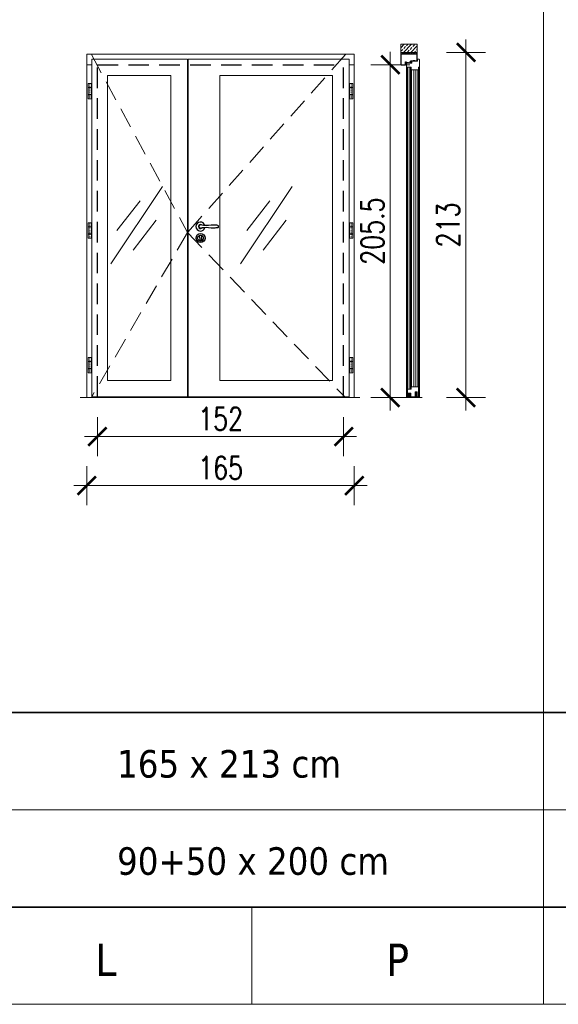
# Model space of a CAD drawing. Header units: millimetres. Extents: x 23192 to 149900, y -396339 to -79279.
# Tile 67 of 136: x 71540 to 71873, y -211347 to -210739. Entities that reach past the tile are written whole.
import ezdxf

# ---------------------------------------------------------------- set-up
doc = ezdxf.new("R2010")
doc.units = ezdxf.units.MM
doc.linetypes.add('CENTER', pattern=[0.6, 0.375, -0.075, 0.075, -0.075])
doc.linetypes.add('DASHED', pattern=[19.05, 12.7, -6.35])
doc.layers.get('0').update_dxf_attribs({"lineweight": 0})
for name, color, linetype, lineweight in [('0_LEGENDA', 7, 'Continuous', 13), ('Drzwi - hatch', 8, 'Continuous', 5), ('Drzwi KRAWĘDZIE', 7, 'Continuous', 20), ('Drzwi Kreskowanie', 252, 'Continuous', 5), ('KOREkty', 190, 'Continuous', 35)]:
    doc.layers.add(name, color=color, linetype=linetype, lineweight=lineweight)
for name, color, linetype in [('Drzwi - klamki', 150, 'Continuous'), ('Drzwi PRZER-DUŻA', 240, 'DASHED'), ('GRUBA', 4, 'Continuous')]:
    doc.layers.add(name, color=color, linetype=linetype)
doc.styles.add('ARIAL', font='tahoma.ttf')
doc.styles.add('SIMPLEX', font='simplex.shx', dxfattribs={"width": 0.77})
doc.dimstyles.new('OL PB 200', dxfattribs={"dimscale": 4, "dimtxt": 3.5, "dimasz": 0.2, "dimexe": 10, "dimexo": 10, "dimgap": 1, "dimtad": 1, "dimdec": 1, "dimrnd": 0.5, "dimzin": 9, "dimdsep": 46, "dimtxsty": 'SIMPLEX', "dimblk": 'thick_MSz', "dimcen": 0.1, "dimdle": 8, "dimse1": 1, "dimse2": 1, "dimclrd": 256, "dimclre": 256, "dimclrt": 3, "dimadec": 1, "dimazin": 2, "dimtfac": 1, "dimtdec": 1, "dimtix": 1, "dimtofl": 0, "dimtmove": 2, "dimatfit": 3, "dimldrblk": 'thick_MSz', "dimfxl": 10, "dimfxlon": 1, "dimtolj": 1, "dimlwd": -1, "dimlwe": -1, "dimarcsym": 0})

# ---------------------------------------------------------------- blocks, each defined once
blk = doc.blocks.new('DA8083FR')
at = {"ltscale": 0.05}
for p, q in [((-6.399964, 0), (-8.399964, 0)), ((8.400024, 0), (6.400024, 0))]:
    blk.add_line(p, q, dxfattribs=at)
at = {"ltscale": 0.175}
for p, q in [((-3.5, 0), (3.5, 0)), ((-3.5, -1.199997), (3.5, -1.199997))]:
    blk.add_line(p, q, dxfattribs=at)
at = {"ltscale": 0.1125}
for p, q in [((-3.5, -2.900009), (-3.5, 0)), ((3.5, -2.900009), (3.5, 0))]:
    blk.add_line(p, q, dxfattribs=at)
at = {"ltscale": 0.3625}
for p, q in [((-9, -3.400009), (-9, -17.900009)), ((9, -3.400009), (9, -17.900009))]:
    blk.add_line(p, q, dxfattribs=at)
at = {"ltscale": 0.015}
for p, q in [((-8.699951, -0.300003), (-8.699951, -0.900009)), ((8.700012, -0.900009), (8.700012, -0.300003))]:
    blk.add_line(p, q, dxfattribs=at)
at = {"ltscale": 0.1}
for p, q in [((-8.5, -2.900009), (-4.5, -2.900009)), ((4.5, -2.900009), (8.5, -2.900009))]:
    blk.add_line(p, q, dxfattribs=at)
at = {"ltscale": 0.025}
for p, q in [((-8.399964, -1.199997), (-7.399964, -1.199997)), ((7.400024, -1.199997), (8.400024, -1.199997))]:
    blk.add_line(p, q, dxfattribs=at)
at = {"ltscale": 0.0875}
for p, q in [((-4.5, -18.900009), (-8, -18.900009)), ((8, -18.900009), (4.5, -18.900009))]:
    blk.add_line(p, q, dxfattribs=at)
at = {"ltscale": 0.098125}
for p, q in [((-7.799988, -22.825012), (-7.799988, -18.900009)), ((7.800049, -22.825012), (7.800049, -18.900009))]:
    blk.add_line(p, q, dxfattribs=at)
at = {"ltscale": 0.0325}
for p, q in [((-7.199951, -1.400009), (-7.199951, -2.699997)), ((7.200012, -2.699997), (7.200012, -1.400009))]:
    blk.add_line(p, q, dxfattribs=at)
at = {"ltscale": 0.098614}
for p, q in [((-6.839722, -18.900009), (-7.000305, -22.841293)), ((6.839783, -18.900009), (7.000366, -22.841293))]:
    blk.add_line(p, q, dxfattribs=at)
at = {"ltscale": 0.00918}
blk.add_line((-6.195435, -18.900009), (-6.113953, -19.258041), dxfattribs=at)
at = {"ltscale": 0.01516}
for p, q in [((-6.094483, -19.583938), (-6.157593, -20.187042)), ((6.157654, -20.187042), (6.094543, -19.583938))]:
    blk.add_line(p, q, dxfattribs=at)
at = {"ltscale": 0.0575}
for p, q in [((-6, -2.699997), (-6, -0.400009)), ((6, -0.400009), (6, -2.699997))]:
    blk.add_line(p, q, dxfattribs=at)
at = {"ltscale": 0.013848}
blk.add_line((-5.560852, -20.249466), (-5.503174, -19.698562), dxfattribs=at)
at = {"ltscale": 0.043857}
for p, q in [((-5.30426, -19.519378), (-3.549988, -19.519378)), ((5.304321, -19.519378), (3.550049, -19.519378))]:
    blk.add_line(p, q, dxfattribs=at)
at = {"ltscale": 0.4}
for p, q in [((-4.5, -2.900009), (-4.5, -18.900009)), ((4.5, -2.900009), (4.5, -18.900009))]:
    blk.add_line(p, q, dxfattribs=at)
at = {"ltscale": 0.225}
for p, q in [((-4.5, -2.900009), (4.5, -2.900009)), ((4.5, -2.900009), (-4.5, -2.900009)), ((4.5, -18.900009), (-4.5, -18.900009))]:
    blk.add_line(p, q, dxfattribs=at)
at = {"ltscale": 0.194121}
blk.add_line((-3.882385, -18.900009), (3.882446, -18.900009), dxfattribs=at)
at = {"ltscale": 0.061736}
for p, q in [((-3.349976, -19.719375), (-3.349976, -22.188797)), ((3.350036, -19.719375), (3.350036, -22.188797))]:
    blk.add_line(p, q, dxfattribs=at)
at = {"ltscale": 0.016505}
blk.add_line((-2.75, -21.147186), (-2.892883, -21.791748), dxfattribs=at)
at = {"ltscale": 0.035695}
for p, q in [((-2.75, -19.719375), (-2.75, -21.147186)), ((2.75, -21.147186), (2.75, -19.719375))]:
    blk.add_line(p, q, dxfattribs=at)
at = {"ltscale": 0.127501}
blk.add_line((2.550049, -19.519378), (-2.549988, -19.519378), dxfattribs=at)
at = {"ltscale": 0.108406}
blk.add_line((-2.168091, -10.699997), (2.168152, -10.699997), dxfattribs=at)
at = {"ltscale": 0.107848}
blk.add_line((2.156982, -9.5), (-2.156922, -9.5), dxfattribs=at)
at = {"ltscale": 0.017671}
blk.add_line((-0.353394, -23.37442), (0.353454, -23.37442), dxfattribs=at)
at = {"ltscale": 0.009999}
blk.add_line((0.200012, -2.900009), (-0.199951, -2.900009), dxfattribs=at)
at = {"ltscale": 0.012222}
blk.add_line((0, -6.6958), (0, -7.184692), dxfattribs=at)
at = {"ltscale": 0.016633}
blk.add_line((0, -7.184692), (0, -7.850006), dxfattribs=at)
at = {"ltscale": 0.016506}
blk.add_line((2.892944, -21.791748), (2.75, -21.147186), dxfattribs=at)
at = {"ltscale": 0.013847}
blk.add_line((5.560913, -20.24942), (5.503235, -19.698562), dxfattribs=at)
at = {"ltscale": 0.009179}
blk.add_line((6.114014, -19.258041), (6.195434, -18.900009), dxfattribs=at)
for points in [[(-8.5, -2.900009), (-8.599732, -2.910064), (-8.695374, -2.939758), (-8.858215, -3.051193), (-8.963745, -3.213195), (-9, -3.400009)], [(-8, -18.900009), (-8.202698, -18.879196), (-8.394165, -18.819046), (-8.567505, -18.723373), (-8.721863, -18.592086), (-8.838684, -18.444503), (-8.929993, -18.267639), (-8.982666, -18.086334), (-9, -17.900009)], [(8, -18.900009), (8.202698, -18.879196), (8.394165, -18.819046), (8.567505, -18.723373), (8.721863, -18.592086), (8.838684, -18.444503), (8.929993, -18.267639), (8.982666, -18.086334), (9, -17.900009)], [(9, -3.400009), (8.963806, -3.213195), (8.858276, -3.051193), (8.695373, -2.939758), (8.599792, -2.910064), (8.5, -2.900009)]]:
    blk.add_lwpolyline(points)
for radius in [3.404208, 2.915314, 2.25]:
    blk.add_circle((0, -10.100006), radius)
for centre, radius, start, end in [((-8.399964, -0.300003), 0.3, 90.000003, 180.000005), ((-8.399964, -0.900009), 0.3, 179.999991, 270.000001), ((-7.399964, -22.824997), 0.4, 180.001125, 357.665424), ((-7.399964, -1.400009), 0.2, 0, 90.000003), ((-7.399964, -2.699997), 0.2, 270.000001, 0), ((-6.399964, -0.400009), 0.4, 0, 90.000003), ((-3.671143, -20.447189), 2.5, 174.027059, 289.64092), ((-7.08905, -19.479889), 1, 354.027419, 12.81746), ((-5.799988, -2.699997), 0.2, 179.999991, 270.000001), ((-3.671143, -20.447189), 1.9, 174.026868, 275.613132), ((-5.30426, -19.719375), 0.2, 89.999996, 174.026704), ((-3.549988, -19.719375), 0.2, 359.999983, 89.999996), ((-3.5, -22.188797), 0.15, 275.61264, 0.000569), ((-2.599976, -21.856674), 0.3, 167.500472, 240.643356), ((-2.763611, -22.990097), 0.2, 62.74125, 109.632466), ((-2.549988, -19.719375), 0.2, 89.998555, 180.000005), ((0.929809, -15.581268), 7.5, 240.643274, 262.6826), ((-0.353394, -18.311325), 5.063093, 242.745388, 270.000001), ((0, -22.821808), 0.2, 262.681781, 277.318221), ((-0.929749, -15.581268), 7.5, 277.317456, 299.356727), ((0.353454, -18.311325), 5.063093, 269.999673, 297.254614), ((2.550049, -19.719375), 0.2, 359.999983, 89.998855), ((2.763672, -22.990097), 0.2, 70.364834, 117.260729), ((2.600036, -21.856674), 0.3, 299.356263, 12.499337), ((3.671203, -20.447189), 2.5, 250.359081, 5.972941), ((3.5, -22.188797), 0.15, 179.999691, 264.388645), ((3.550049, -19.719375), 0.2, 89.999996, 180.000005), ((3.671203, -20.447189), 1.900002, 264.386569, 5.974443), ((5.304321, -19.719375), 0.2, 5.973296, 89.999996), ((5.800049, -2.699997), 0.2, 270.000001, 0), ((6.400024, -0.400009), 0.4, 90.000003, 180.000005), ((7.089111, -19.479889), 1, 167.18224, 185.972268), ((7.400024, -22.824997), 0.4, 182.334564, 359.998863), ((7.400024, -1.400009), 0.2, 90.000003, 179.999991), ((7.400024, -2.699997), 0.2, 179.999991, 270.000001), ((8.400024, -0.300003), 0.3, 0, 90.000003), ((8.400024, -0.900009), 0.3, 270.000001, 0.00001)]:
    blk.add_arc(centre, radius, start, end)
blk = doc.blocks.new('thick_MSz')
for p, q in [((0, 15), (0, -15)), ((-10, 0), (10, 0))]:
    blk.add_line(p, q)
at = {"const_width": 2, "elevation": 2}
blk.add_lwpolyline([(-7.07, -7.07), (7.07, 7.07)], dxfattribs=at)
blk = doc.blocks.new('*D399')
at = {"layer": '0_LEGENDA', "transparency": 16777216}
blk.add_line((71768.94, -210971.5), (71768.94, -210767.7), dxfattribs=at)
at = {"layer": 'DEFPOINTS', "color": 0, "transparency": 16777216}
for p in [(71768.94, -210766.9), (71776.99, -210766.9), (71774.08, -210972.3)]:
    blk.add_point(p, dxfattribs=at)
at = {"layer": '0_LEGENDA', "transparency": 16777216, "xscale": 0.8, "yscale": 0.8, "zscale": 0.8}
for p, rotation in [((71768.94, -210766.9), 90), ((71768.94, -210972.3), 270)]:
    blk.add_blockref('thick_MSz', p, dxfattribs=dict(at, rotation=rotation))
at = {"layer": '0_LEGENDA', "color": 3, "transparency": 16777216, "insert": (71757.94, -210869.6), "char_height": 14, "attachment_point": 5, "rotation": 90, "style": 'SIMPLEX'}
blk.add_mtext('\\A1;205.5', dxfattribs=at)
blk = doc.blocks.new('*D400')
at = {"layer": '0_LEGENDA', "transparency": 16777216}
blk.add_line((71815.61, -210760.1), (71815.61, -210971.5), dxfattribs=at)
at = {"layer": 'DEFPOINTS', "color": 0, "transparency": 16777216}
for p in [(71785.58, -210759.3), (71785.58, -210972.3), (71815.61, -210972.3)]:
    blk.add_point(p, dxfattribs=at)
at = {"layer": '0_LEGENDA', "transparency": 16777216, "xscale": 0.8, "yscale": 0.8, "zscale": 0.8}
for p, rotation in [((71815.61, -210759.3), 90), ((71815.61, -210972.3), 270)]:
    blk.add_blockref('thick_MSz', p, dxfattribs=dict(at, rotation=rotation))
at = {"layer": '0_LEGENDA', "color": 3, "transparency": 16777216, "insert": (71804.61, -210865.8), "char_height": 14, "attachment_point": 5, "rotation": 90, "style": 'SIMPLEX'}
blk.add_mtext('\\A1;213', dxfattribs=at)
blk = doc.blocks.new('*D401')
at = {"layer": '0_LEGENDA', "transparency": 16777216}
blk.add_line((71582.54, -211026.68), (71745.94, -211026.68), dxfattribs=at)
at = {"layer": 'DEFPOINTS', "color": 0, "transparency": 16777216}
for p in [(71581.74, -210972.3), (71746.74, -210972.3), (71746.74, -211026.68)]:
    blk.add_point(p, dxfattribs=at)
at = {"layer": '0_LEGENDA', "transparency": 16777216, "xscale": 0.8, "yscale": 0.8, "zscale": 0.8, "rotation": 180}
blk.add_blockref('thick_MSz', (71581.74, -211026.68), dxfattribs=at)
at = {"layer": '0_LEGENDA', "transparency": 16777216, "xscale": 0.8, "yscale": 0.8, "zscale": 0.8}
blk.add_blockref('thick_MSz', (71746.74, -211026.68), dxfattribs=at)
at = {"layer": '0_LEGENDA', "color": 3, "transparency": 16777216, "insert": (71664.24, -211015.68), "char_height": 14, "attachment_point": 5, "style": 'SIMPLEX'}
blk.add_mtext('\\A1;165', dxfattribs=at)
blk = doc.blocks.new('*D402')
at = {"layer": '0_LEGENDA', "transparency": 16777216}
blk.add_line((71589.14, -210996.41), (71739.34, -210996.41), dxfattribs=at)
at = {"layer": 'DEFPOINTS', "color": 0, "transparency": 16777216}
for p in [(71588.34, -210971.8), (71740.14, -210971.19), (71740.14, -210996.41)]:
    blk.add_point(p, dxfattribs=at)
at = {"layer": '0_LEGENDA', "transparency": 16777216, "xscale": 0.8, "yscale": 0.8, "zscale": 0.8, "rotation": 180}
blk.add_blockref('thick_MSz', (71588.34, -210996.41), dxfattribs=at)
at = {"layer": '0_LEGENDA', "transparency": 16777216, "xscale": 0.8, "yscale": 0.8, "zscale": 0.8}
blk.add_blockref('thick_MSz', (71740.14, -210996.41), dxfattribs=at)
at = {"layer": '0_LEGENDA', "color": 3, "transparency": 16777216, "insert": (71664.24, -210985.41), "char_height": 14, "attachment_point": 5, "style": 'SIMPLEX'}
blk.add_mtext('\\A1;152', dxfattribs=at)

msp = doc.modelspace()

# ---------------------------------------------------------------- hatches: boundary and pattern name
at = {"layer": 'Drzwi - hatch'}
h = msp.add_hatch(dxfattribs=at)
h.set_pattern_fill('ANSI33', color=256, scale=0.5)
h.set_pattern_definition([(45, (71895.6328, -215009.5877), (-2.245064, 2.245064), []), (45, (71897.878, -215009.5877), (-2.245064, 2.245064), [1.5875, -0.79375])])
h.paths.add_polyline_path([(71775.381, -210754.302), (71775.381, -210759.298), (71785.581, -210759.298), (71785.581, -210754.302)])
h = msp.add_hatch(dxfattribs=at)
h.set_pattern_fill('AR-CONC', color=256, scale=0.003)
h.set_pattern_definition([(50, (73224.88504, -215285.26925), (0.546554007, -0.047817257), [0.05715, -0.62865]), (355, (73224.88504, -215285.26925), (-0.105730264, 0.573170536), [0.04572, -0.50292175]), (100.451445, (73224.9306, -215285.27324), (0.44082374, 0.525353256), [0.048570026, -0.534270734]), (46.1842, (73224.88504, -215285.11685), (0.81323712, -0.12612698), [0.085725, -0.942975]), (96.635558, (73224.9528, -215285.1274), (0.7122124, 0.74227837), [0.07285507, -0.80140682]), (351.184151, (73224.88504, -215285.11685), (0.7122124, 0.74227837), [0.0685799, -0.7543792]), (21, (73224.96124, -215285.15495), (0.454843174, -0.306795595), [0.05715, -0.62865]), (326, (73224.96124, -215285.15495), (0.185406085, 0.5525639), [0.04572, -0.50292]), (71.451445, (73224.99915, -215285.1805), (0.64024926, 0.245768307), [0.048570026, -0.53426981]), (37.5, (73224.88504, -215285.26925), (0.00926581, 0.253665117), [0, -0.496824, 0, -0.51054, 0, -0.504825]), (7.5, (73224.88504, -215285.26925), (0.200458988, 0.300541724), [0, -0.291084, 0, -0.485394, 0, -0.192405]), (327.5, (73224.71512, -215285.26925), (0.4067717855, -0.017186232), [0, -0.1905, 0, -0.59436, 0, -0.78867]), (317.5, (73224.6389, -215285.26925), (0.444387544, 0.076279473), [0, -0.24765, 0, -0.394716, 0, -0.56007])])
h.paths.add_polyline_path([(71775.581, -210759.298), (71775.581, -210760.298), (71785.581, -210760.298), (71785.581, -210759.298)])
at = {"layer": 'Drzwi Kreskowanie'}
h = msp.add_hatch(dxfattribs=at)
h.set_pattern_fill('ANSI37', color=256, scale=0.05, style=0)
h.set_pattern_definition([(135, (77783.64392, -210188.62873), (0.1122532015, 0.1122532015), []), (45, (77783.64392, -210188.62873), (0.1122532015, -0.1122532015), [])])
h.paths.add_polyline_path([(71783.081, -210764.448), (71783.081, -210764.248), (71784.081, -210764.248), (71784.081, -210764.448)])
h = msp.add_hatch(dxfattribs=at)
h.set_pattern_fill('ANSI37', color=256, scale=0.05, style=0)
h.set_pattern_definition([(135, (77779.74392, -210189.82394), (0.1122532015, 0.1122532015), []), (45, (77779.74392, -210189.82394), (0.1122532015, -0.1122532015), [])])
h.paths.add_polyline_path([(71779.181, -210765.643), (71779.181, -210765.443), (71780.181, -210765.443), (71780.181, -210765.643)])

# ---------------------------------------------------------------- linework, layer by layer
for p, q in [((71584.836, -210766.898), (71581.736, -210766.898)), ((71746.741, -210766.898), (71743.641, -210766.898)), ((71781.681, -210765.018), (71781.681, -210764.935)), ((71781.681, -210765.176), (71781.681, -210765.253))]:
    msp.add_line(p, q)
at = {"ltscale": 0.2}
for p, q in [((71781.781, -210965.598), (71781.781, -210769.998)), ((71782.081, -210965.598), (71782.082, -210769.998))]:
    msp.add_line(p, q, dxfattribs=at)
at = {"linetype": 'CENTER', "ltscale": 0.5}
for p, q in [((71583.636, -210778.448), (71583.636, -210787.898)), ((71744.841, -210778.448), (71744.841, -210787.898)), ((71583.636, -210864.398), (71583.636, -210873.848)), ((71744.841, -210864.398), (71744.841, -210873.848)), ((71583.636, -210947.548), (71583.636, -210956.998)), ((71744.841, -210947.548), (71744.841, -210956.998))]:
    msp.add_line(p, q, dxfattribs=at)
at = {"linetype": 'DASHED'}
for points in [[(71584.576, -210760.641), (71643.88, -210870.469), (71584.576, -210972.298)], [(71741.196, -210760.641), (71643.88, -210870.469), (71741.196, -210972.298)]]:
    msp.add_lwpolyline(points, dxfattribs=at)
at = {"ltscale": 0.2}
msp.add_lwpolyline([(71781.631, -210967.098), (71781.633, -210768.498)], dxfattribs=at)
at = {"layer": '0_LEGENDA', "linetype": 'ByBlock', "ltscale": 5}
for p, q in [((71863.454, -211346.755), (71863.454, -210174.457)), ((67487.721, -211166.755), (76924.798, -211166.749)), ((67487.721, -211226.755), (76924.742, -211226.749)), ((67487.721, -211286.755), (76924.686, -211286.749)), ((67487.721, -211286.755), (76924.686, -211286.753)), ((71683.453, -211286.754), (71683.453, -211346.755)), ((67487.721, -211346.755), (76924.63, -211346.749))]:
    msp.add_line(p, q, dxfattribs=at)
at = {"layer": '0_LEGENDA'}
for points in [[(71644.185, -210763.498), (71743.641, -210763.498), (71743.641, -210971.798), (71644.185, -210971.798)], [(71594.531, -210773.498), (71633.575, -210773.498), (71633.575, -210961.798), (71594.531, -210961.798)], [(71663.88, -210773.498), (71733.336, -210773.498), (71733.336, -210961.798), (71663.88, -210961.798)]]:
    msp.add_lwpolyline(points, close=True, dxfattribs=at)
for points in [[(71596.586, -210889.801), (71628.321, -210842.076)], [(71676.628, -210889.801), (71708.363, -210842.076)], [(71600.34, -210869.158), (71614.562, -210850.934)], [(71680.382, -210869.158), (71694.604, -210850.934)], [(71610.369, -210881.369), (71624.591, -210862.78)], [(71690.411, -210881.369), (71704.633, -210862.78)]]:
    msp.add_lwpolyline(points, dxfattribs=at)
at = {"layer": 'Drzwi - klamki', "ltscale": 0.2}
for p, q in [((71650.735, -210866.548), (71650.735, -210867.048)), ((71650.735, -210866.548), (71650.865, -210866.548)), ((71650.735, -210867.048), (71650.865, -210867.048)), ((71651.36, -210873.816), (71651.36, -210875.066)), ((71652.41, -210873.816), (71652.41, -210875.066))]:
    msp.add_line(p, q, dxfattribs=at)
for centre, radius in [((71651.885, -210873.916), 2.8), ((71651.89, -210873.92), 1.8)]:
    msp.add_circle(centre, radius, dxfattribs=at)
for centre, radius, start, end in [((71651.885, -210866.798), 2.801, 13.271535, 346.728465), ((71651.885, -210866.798), 1.25, 42.903782, 317.096218), ((71651.885, -210866.798), 1.05, 64.699839, 295.300161), ((71662.295, -210866.798), 0.74, 288.924644, 71.075356), ((71651.885, -210873.116), 0.875, 306.869898, 233.130102), ((71651.885, -210875.066), 0.525, 180, 270), ((71651.885, -210875.066), 0.525, 270, 0)]:
    msp.add_arc(centre, radius, start, end, dxfattribs=at)
for points in [[(71662.535, -210866.098), (71660.035, -210865.848), (71653.739, -210866.098), (71651.885, -210865.748)], [(71662.535, -210867.498), (71660.035, -210867.748), (71653.739, -210867.498), (71651.885, -210867.848)]]:
    msp.add_spline(points, degree=3, dxfattribs=at)
at = {"layer": 'Drzwi KRAWĘDZIE'}
for p, q in [((71581.736, -210972.298), (71581.736, -210760.298)), ((71746.741, -210760.298), (71581.736, -210760.298)), ((71739.739, -210760.298), (71581.736, -210760.298)), ((71643.88, -210763.498), (71584.836, -210763.498)), ((71584.836, -210971.798), (71584.836, -210763.498)), ((71643.88, -210971.798), (71643.88, -210763.498)), ((71743.641, -210763.498), (71644.185, -210763.498)), ((71644.185, -210971.798), (71644.185, -210763.498)), ((71743.641, -210971.798), (71743.641, -210763.498)), ((71746.741, -210972.298), (71746.741, -210760.298)), ((71775.381, -210760.298), (71775.381, -210759.298)), ((71785.581, -210760.298), (71785.581, -210759.298)), ((71644.185, -210764.698), (71643.88, -210764.698)), ((71778.281, -210765.098), (71778.281, -210766.798)), ((71778.281, -210765.098), (71778.281, -210766.798)), ((71778.281, -210766.798), (71778.514, -210766.615)), ((71778.681, -210765.148), (71778.331, -210765.148)), ((71778.331, -210765.148), (71778.331, -210765.444)), ((71778.331, -210765.148), (71778.331, -210765.444)), ((71778.677, -210765.413), (71778.331, -210765.444)), ((71778.429, -210765.485), (71778.331, -210766.038)), ((71778.429, -210765.485), (71778.331, -210765.494)), ((71778.429, -210765.485), (71778.331, -210765.494)), ((71778.429, -210765.485), (71778.331, -210766.038)), ((71778.331, -210765.494), (71778.331, -210766.038)), ((71778.331, -210765.494), (71778.331, -210766.038)), ((71778.471, -210765.537), (71778.331, -210766.323)), ((71778.471, -210765.537), (71778.331, -210766.323)), ((71778.331, -210766.323), (71778.331, -210766.695)), ((71778.331, -210766.323), (71778.331, -210766.695)), ((71778.331, -210766.695), (71778.519, -210766.547)), ((71778.471, -210765.537), (71778.631, -210765.67)), ((71778.681, -210765.463), (71778.481, -210765.481)), ((71778.481, -210765.481), (71778.681, -210765.647)), ((71778.514, -210766.615), (71778.691, -210766.798)), ((71778.519, -210766.547), (71778.697, -210766.743)), ((71778.631, -210765.67), (71778.642, -210765.73)), ((71778.691, -210766.798), (71778.881, -210766.798)), ((71778.881, -210766.783), (71778.75, -210766.753)), ((71778.881, -210768.498), (71778.881, -210967.098)), ((71779.481, -210768.498), (71779.481, -210971.798)), ((71779.781, -210768.498), (71779.781, -210967.098)), ((71781.031, -210768.498), (71781.031, -210967.098)), ((71781.07, -210765.064), (71781.07, -210765.131)), ((71781.072, -210765.058), (71781.153, -210764.938)), ((71781.141, -210765.25), (71781.072, -210765.137)), ((71781.244, -210765.255), (71781.15, -210765.255)), ((71781.266, -210764.934), (71781.162, -210764.934)), ((71781.271, -210764.95), (71781.192, -210765.027)), ((71781.192, -210765.027), (71781.341, -210765.021)), ((71781.35, -210765.193), (71781.192, -210765.184)), ((71781.192, -210765.184), (71781.252, -210765.237)), ((71781.341, -210765.021), (71781.411, -210764.937)), ((71781.415, -210765.251), (71781.35, -210765.193)), ((71781.505, -210764.933), (71781.419, -210764.933)), ((71781.482, -210765.254), (71781.423, -210765.254)), ((71781.513, -210764.952), (71781.443, -210765.018)), ((71781.443, -210765.018), (71781.681, -210765.018)), ((71781.681, -210765.176), (71781.443, -210765.176)), ((71781.443, -210765.176), (71781.49, -210765.236)), ((71781.681, -210764.593), (71781.681, -210764.935)), ((71781.681, -210764.935), (71781.681, -210764.624)), ((71781.681, -210764.933), (71781.681, -210764.624)), ((71781.681, -210764.624), (71781.681, -210764.935)), ((71781.681, -210765.253), (71781.681, -210765.693)), ((71781.681, -210765.693), (71781.681, -210765.253)), ((71781.681, -210765.253), (71781.681, -210765.693)), ((71781.681, -210765.253), (71781.681, -210765.639)), ((71781.72, -210764.581), (71782.561, -210764.493)), ((71781.78, -210765.693), (71781.735, -210765.693)), ((71781.78, -210764.692), (71781.78, -210765.582)), ((71781.799, -210764.67), (71782.015, -210764.648)), ((71781.864, -210765.497), (71781.8, -210765.588)), ((71781.891, -210765.554), (71781.828, -210765.666)), ((71781.934, -210764.901), (71781.934, -210764.894)), ((71781.937, -210764.91), (71782.031, -210765.072)), ((71782.032, -210764.789), (71781.94, -210764.881)), ((71782.114, -210765.688), (71781.965, -210765.541)), ((71782.003, -210764.923), (71782.018, -210764.96)), ((71782.111, -210765.593), (71782.005, -210765.49)), ((71782.09, -210764.81), (71782.009, -210764.891)), ((71782.018, -210764.96), (71782.061, -210765.048)), ((71782.039, -210764.669), (71782.039, -210764.773)), ((71782.041, -210765.102), (71782.041, -210765.303)), ((71782.059, -210765.321), (71782.083, -210765.321)), ((71782.061, -210765.048), (71782.083, -210765.086)), ((71782.088, -210765.107), (71782.088, -210765.257)), ((71782.09, -210764.81), (71782.09, -210764.699)), ((71782.105, -210765.263), (71782.105, -210765.263)), ((71782.111, -210765.257), (71782.111, -210765.007)), ((71782.111, -210765.339), (71782.111, -210765.593)), ((71782.572, -210764.593), (71782.121, -210764.663)), ((71782.152, -210765.697), (71782.135, -210765.697)), ((71782.146, -210764.972), (71782.146, -210764.972)), ((71782.181, -210765.007), (71782.181, -210765.668)), ((71782.609, -210764.55), (71782.609, -210764.536)), ((71783.381, -210965.598), (71783.381, -210769.998)), ((71784.681, -210965.598), (71784.681, -210769.998)), ((71785.981, -210965.598), (71785.981, -210769.998)), ((71786.281, -210971.798), (71786.281, -210769.998)), ((71786.881, -210768.498), (71786.881, -210967.098)), ((71582.636, -210787.948), (71582.636, -210778.448)), ((71582.636, -210778.448), (71584.636, -210778.448)), ((71582.636, -210780.948), (71584.636, -210780.948)), ((71582.636, -210781.048), (71584.636, -210781.048)), ((71584.636, -210787.948), (71584.636, -210778.448)), ((71743.841, -210787.948), (71743.841, -210778.448)), ((71745.841, -210778.448), (71743.841, -210778.448)), ((71745.841, -210780.948), (71743.841, -210780.948)), ((71745.841, -210781.048), (71743.841, -210781.048)), ((71745.841, -210787.948), (71745.841, -210778.448)), ((71582.636, -210785.348), (71584.636, -210785.348)), ((71582.636, -210785.448), (71584.636, -210785.448)), ((71582.636, -210787.948), (71584.636, -210787.948)), ((71745.841, -210785.348), (71743.841, -210785.348)), ((71745.841, -210785.448), (71743.841, -210785.448)), ((71745.841, -210787.948), (71743.841, -210787.948)), ((71582.636, -210873.898), (71582.636, -210864.398)), ((71582.636, -210864.398), (71584.636, -210864.398)), ((71582.636, -210866.898), (71584.636, -210866.898)), ((71582.636, -210866.998), (71584.636, -210866.998)), ((71584.636, -210873.898), (71584.636, -210864.398)), ((71743.841, -210873.898), (71743.841, -210864.398)), ((71745.841, -210864.398), (71743.841, -210864.398)), ((71745.841, -210866.898), (71743.841, -210866.898)), ((71745.841, -210866.998), (71743.841, -210866.998)), ((71745.841, -210873.898), (71745.841, -210864.398)), ((71582.636, -210871.298), (71584.636, -210871.298)), ((71582.636, -210871.398), (71584.636, -210871.398)), ((71745.841, -210871.298), (71743.841, -210871.298)), ((71745.841, -210871.398), (71743.841, -210871.398)), ((71582.636, -210873.898), (71584.636, -210873.898)), ((71745.841, -210873.898), (71743.841, -210873.898)), ((71582.636, -210957.048), (71582.636, -210947.548)), ((71582.636, -210947.548), (71584.636, -210947.548)), ((71582.636, -210950.048), (71584.636, -210950.048)), ((71582.636, -210950.148), (71584.636, -210950.148)), ((71584.636, -210957.048), (71584.636, -210947.548)), ((71743.841, -210957.048), (71743.841, -210947.548)), ((71745.841, -210947.548), (71743.841, -210947.548)), ((71745.841, -210950.048), (71743.841, -210950.048)), ((71745.841, -210950.148), (71743.841, -210950.148)), ((71745.841, -210957.048), (71745.841, -210947.548)), ((71582.636, -210954.448), (71584.636, -210954.448)), ((71582.636, -210954.548), (71584.636, -210954.548)), ((71582.636, -210957.048), (71584.636, -210957.048)), ((71745.841, -210954.448), (71743.841, -210954.448)), ((71745.841, -210954.548), (71743.841, -210954.548)), ((71745.841, -210957.048), (71743.841, -210957.048)), ((71784.191, -210968.868), (71784.181, -210971.798)), ((71785.401, -210968.798), (71784.261, -210968.798)), ((71784.29, -210969.108), (71784.281, -210971.798)), ((71784.291, -210968.898), (71784.29, -210969.028)), ((71784.29, -210969.028), (71784.415, -210969.028)), ((71784.415, -210969.108), (71784.29, -210969.108)), ((71784.29, -210969.539), (71784.39, -210969.536)), ((71784.324, -210970.592), (71784.29, -210969.539)), ((71785.371, -210968.898), (71784.291, -210968.898)), ((71784.457, -210971.858), (71784.324, -210970.592)), ((71784.39, -210969.536), (71784.423, -210970.581)), ((71784.423, -210970.581), (71784.434, -210970.58)), ((71784.43, -210969.043), (71784.43, -210969.093)), ((71784.44, -210970.637), (71784.43, -210970.638)), ((71784.43, -210970.638), (71784.456, -210970.887)), ((71784.434, -210970.58), (71784.44, -210970.637)), ((71784.446, -210969.598), (71784.446, -210969.678)), ((71784.446, -210969.678), (71784.546, -210969.678)), ((71784.446, -210969.678), (71784.446, -210969.978)), ((71784.446, -210970.796), (71784.446, -210969.978)), ((71784.446, -210969.978), (71784.546, -210969.978)), ((71784.456, -210970.887), (71784.53, -210970.879)), ((71784.466, -210969.578), (71784.476, -210969.578)), ((71784.476, -210969.578), (71784.507, -210969.609)), ((71784.51, -210970.881), (71784.477, -210970.876)), ((71784.517, -210970.936), (71784.59, -210970.926)), ((71784.601, -210971.03), (71784.528, -210971.035)), ((71784.671, -210970.818), (71784.529, -210970.818)), ((71784.529, -210970.818), (71784.533, -210970.859)), ((71784.531, -210969.098), (71784.625, -210969.098)), ((71784.531, -210969.374), (71784.531, -210969.098)), ((71784.531, -210970.698), (71784.531, -210969.898)), ((71784.531, -210969.898), (71785.131, -210969.898)), ((71785.131, -210970.698), (71784.531, -210970.698)), ((71784.533, -210970.859), (71784.533, -210970.863)), ((71784.546, -210969.699), (71784.546, -210969.898)), ((71784.546, -210970.598), (71784.546, -210969.978)), ((71784.577, -210970.851), (71784.741, -210970.962)), ((71784.741, -210970.962), (71784.604, -210971.105)), ((71784.67, -210969.013), (71784.639, -210969.046)), ((71785.016, -210970.698), (71784.646, -210970.698)), ((71784.992, -210969.013), (71784.67, -210969.013)), ((71784.679, -210969.225), (71784.678, -210969.225)), ((71784.678, -210969.821), (71784.679, -210969.821)), ((71784.687, -210969.223), (71784.688, -210969.223)), ((71784.688, -210969.823), (71784.687, -210969.823)), ((71784.688, -210969.223), (71784.975, -210969.223)), ((71784.975, -210969.823), (71784.688, -210969.823)), ((71784.985, -210969.273), (71784.711, -210969.273)), ((71784.711, -210969.773), (71784.985, -210969.773)), ((71784.761, -210968.993), (71784.761, -210969.013)), ((71784.761, -210968.993), (71784.901, -210968.993)), ((71784.771, -210971.065), (71784.771, -210970.918)), ((71784.891, -210970.918), (71784.891, -210971.065)), ((71784.901, -210968.993), (71784.901, -210969.013)), ((71784.922, -210970.962), (71785.085, -210970.851)), ((71785.058, -210971.105), (71784.922, -210970.962)), ((71784.977, -210969.224), (71784.975, -210969.223)), ((71784.975, -210969.823), (71784.977, -210969.823)), ((71784.985, -210969.225), (71784.985, -210969.226)), ((71784.985, -210969.821), (71784.985, -210969.821)), ((71785.134, -210970.818), (71784.991, -210970.818)), ((71785.023, -210969.046), (71784.992, -210969.013)), ((71785.037, -210969.098), (71785.131, -210969.098)), ((71785.135, -210971.035), (71785.061, -210971.03)), ((71785.072, -210970.926), (71785.145, -210970.936)), ((71785.116, -210969.898), (71785.116, -210969.699)), ((71785.116, -210969.978), (71785.116, -210970.598)), ((71785.116, -210969.978), (71785.216, -210969.978)), ((71785.128, -210969.678), (71785.216, -210969.678)), ((71785.129, -210970.859), (71785.134, -210970.818)), ((71785.129, -210970.863), (71785.129, -210970.859)), ((71785.131, -210969.098), (71785.131, -210969.374)), ((71785.131, -210969.898), (71785.131, -210970.698)), ((71785.132, -210970.879), (71785.206, -210970.887)), ((71785.186, -210970.876), (71785.152, -210970.881)), ((71785.155, -210969.609), (71785.186, -210969.578)), ((71785.186, -210969.578), (71785.196, -210969.578)), ((71785.338, -210970.592), (71785.205, -210971.858)), ((71785.206, -210970.887), (71785.233, -210970.638)), ((71785.216, -210969.678), (71785.216, -210969.598)), ((71785.216, -210969.978), (71785.216, -210969.678)), ((71785.216, -210969.978), (71785.216, -210970.796)), ((71785.222, -210970.637), (71785.228, -210970.58)), ((71785.233, -210970.638), (71785.222, -210970.637)), ((71785.228, -210970.58), (71785.239, -210970.581)), ((71785.232, -210969.093), (71785.232, -210969.043)), ((71785.239, -210970.581), (71785.272, -210969.536)), ((71785.247, -210969.028), (71785.372, -210969.028)), ((71785.372, -210969.108), (71785.247, -210969.108)), ((71785.272, -210969.536), (71785.372, -210969.539)), ((71785.372, -210969.539), (71785.338, -210970.592)), ((71785.372, -210969.028), (71785.371, -210968.898)), ((71785.381, -210971.798), (71785.372, -210969.108)), ((71785.481, -210971.798), (71785.471, -210968.868)), ((71750.203, -210972.298), (71577.625, -210972.298)), ((71643.88, -210971.798), (71584.836, -210971.798)), ((71585.936, -210972.298), (71585.936, -210971.798)), ((71587.131, -210972.298), (71587.131, -210971.798)), ((71588.336, -210972.298), (71588.336, -210971.798)), ((71743.641, -210971.798), (71644.185, -210971.798)), ((71740.141, -210972.298), (71740.141, -210971.798)), ((71741.345, -210972.298), (71741.345, -210971.798)), ((71742.541, -210972.298), (71742.541, -210971.798)), ((71774.081, -210972.298), (71788.581, -210972.298)), ((71783.581, -210971.798), (71783.581, -210971.898)), ((71784.181, -210971.798), (71783.581, -210971.798)), ((71784.181, -210971.898), (71783.581, -210971.898)), ((71784.552, -210971.088), (71784.478, -210971.095)), ((71784.478, -210971.095), (71784.554, -210971.82)), ((71784.501, -210971.109), (71784.533, -210971.097)), ((71784.542, -210971.278), (71784.831, -210971.248)), ((71784.56, -210971.113), (71784.566, -210971.176)), ((71784.566, -210971.176), (71784.682, -210971.164)), ((71784.831, -210971.248), (71785.121, -210971.278)), ((71784.981, -210971.164), (71785.096, -210971.176)), ((71785.096, -210971.176), (71785.103, -210971.113)), ((71785.108, -210971.82), (71785.185, -210971.095)), ((71785.185, -210971.095), (71785.11, -210971.088)), ((71785.13, -210971.097), (71785.161, -210971.109)), ((71786.081, -210971.798), (71785.481, -210971.798)), ((71786.081, -210971.898), (71785.481, -210971.898)), ((71786.081, -210971.898), (71786.081, -210971.798))]:
    msp.add_line(p, q, dxfattribs=at)
for points in [[(71785.581, -210754.302), (71785.581, -210759.298), (71775.381, -210759.298), (71775.381, -210754.302)], [(71784.081, -210764.248), (71784.081, -210764.448), (71783.081, -210764.448), (71783.081, -210764.248)], [(71780.181, -210765.443), (71780.181, -210765.643), (71779.181, -210765.643), (71779.181, -210765.443)]]:
    msp.add_lwpolyline(points, close=True, dxfattribs=at)
msp.add_lwpolyline([(71785.681, -210764.498), (71785.681, -210763.498), (71786.561, -210763.498, -0.4142136), (71786.881, -210763.818), (71786.881, -210768.498), (71786.281, -210768.498), (71786.281, -210769.998), (71781.781, -210769.998), (71781.781, -210768.498), (71778.881, -210768.498), (71778.881, -210765.998, -0.4142136), (71778.981, -210765.898), (71782.181, -210765.898), (71782.181, -210765.018, -0.4142136), (71782.501, -210764.698), (71785.481, -210764.698, 0.4142136)], format="xyb", close=True, dxfattribs=at)
for points in [[(71778.881, -210967.098), (71778.881, -210971.698, 0.4142136), (71778.981, -210971.798), (71779.681, -210971.798)], [(71785.481, -210971.798), (71786.781, -210971.798, 0.4142136), (71786.881, -210971.698), (71786.881, -210967.098)]]:
    msp.add_lwpolyline(points, format="xyb", dxfattribs=at)
for points in [[(71786.281, -210967.098), (71786.281, -210965.598), (71781.781, -210965.598), (71781.781, -210967.098), (71779.481, -210967.098)], [(71779.681, -210971.798), (71779.681, -210969.698), (71781.681, -210969.698), (71781.681, -210971.798)], [(71785.481, -210971.798), (71785.481, -210971.798), (71785.481, -210968.798), (71784.181, -210968.798), (71784.181, -210971.798)], [(71784.181, -210971.798), (71784.181, -210968.798), (71785.481, -210968.798), (71785.481, -210971.798)], [(71781.461, -210971.798), (71784.181, -210971.798)]]:
    msp.add_lwpolyline(points, dxfattribs=at)
msp.add_circle((71784.831, -210969.523), 0.185, dxfattribs=at)
for centre, radius, start, end in [((71778.12, -210766.266), 0.749, 320.425386, 45.715806), ((71778.152, -210766.204), 0.732, 5.005389, 43.713856), ((71778.096, -210766.292), 0.8, 324.848847, 348.996771), ((71781.081, -210765.064), 0.0108, 145.891512, 180), ((71781.081, -210765.131), 0.0108, 180, 212.164321), ((71781.15, -210765.244), 0.0108, 212.164321, 270), ((71781.162, -210764.944), 0.0108, 90, 145.891512), ((71781.244, -210765.244), 0.0108, 270, 42.125742), ((71781.262, -210764.944), 0.0112, 327.187015, 70.317648), ((71781.419, -210764.944), 0.0108, 90, 138.378315), ((71781.423, -210765.243), 0.0108, 228.90641, 270), ((71781.482, -210765.243), 0.0108, 270, 42.634802), ((71781.505, -210764.944), 0.0108, 312.592352, 90), ((71781.724, -210764.624), 0.0434, 95.939883, 180), ((71781.735, -210765.639), 0.0542, 180, 270), ((71781.802, -210764.692), 0.0217, 95.939883, 180), ((71781.791, -210765.582), 0.0108, 180, 324.824078), ((71781.78, -210765.639), 0.0542, 270, 330.498729), ((71781.937, -210765.542), 0.0858, 37.234427, 148.272899), ((71781.933, -210765.58), 0.0496, 37.234427, 148.272899), ((71781.953, -210764.894), 0.0181, 135.011953, 180), ((71781.953, -210764.901), 0.0181, 180, 210.082978), ((71782.029, -210764.912), 0.0289, 135.011953, 202.825104), ((71782.017, -210764.669), 0.0217, 0.194561, 95.939883), ((71782.01, -210764.77), 0.0294, 311.9308, 352.434518), ((71781.969, -210765.109), 0.0716, 6.054134, 30.813003), ((71782.059, -210765.303), 0.0181, 180, 270), ((71782.045, -210765.107), 0.0434, 0, 30.082978), ((71782.084, -210765.35), 0.029, 22.041015, 92.413993), ((71782.104, -210765.241), 0.0216, 225.623014, 272.703636), ((71782.126, -210764.699), 0.0361, 98.810427, 180), ((71782.105, -210765.257), 0.00614, 270, 0), ((71782.146, -210765.007), 0.0351, 90, 180), ((71782.135, -210765.668), 0.0289, 223.946432, 270), ((71782.146, -210765.007), 0.0351, 0, 90), ((71782.152, -210765.668), 0.0289, 270, 0), ((71782.565, -210764.536), 0.0434, 0, 95.939883), ((71782.565, -210764.55), 0.0434, 278.810427, 0), ((71784.261, -210968.868), 0.07, 90, 179.809015), ((71784.415, -210969.043), 0.015, 0, 90), ((71784.415, -210969.093), 0.015, 270, 0), ((71784.466, -210969.598), 0.02, 90, 180), ((71784.481, -210970.846), 0.03, 193.312825, 261), ((71784.524, -210970.985), 0.05, 97.795497, 274.204503), ((71784.831, -210969.523), 0.335, 117.266044, 242.733956), ((71784.513, -210970.861), 0.0202, 291, 330.724045), ((71784.56, -210970.876), 0.03, 55.798695, 186), ((71784.646, -210970.598), 0.1, 180, 270), ((71784.848, -210969.523), 0.285, 118.694414, 241.305586), ((71784.597, -210970.975), 0.05, 3.363372, 97.795497), ((71784.597, -210970.98), 0.05, 274.204503, 8.636628), ((71784.671, -210970.918), 0.1, 0, 90), ((71784.831, -210969.523), 0.155, 164.592551, 195.407449), ((71784.687, -210969.243), 0.02, 90, 117.266044), ((71784.687, -210969.803), 0.02, 242.733956, 270), ((71784.688, -210969.241), 0.0179, 90.07344, 117.501268), ((71784.688, -210969.805), 0.0179, 242.498732, 269.92656), ((71784.831, -210969.523), 0.155, 135.407449, 164.592551), ((71784.831, -210969.523), 0.155, 195.407449, 224.592551), ((71784.831, -210969.523), 0.155, 104.592551, 135.407449), ((71784.831, -210969.523), 0.155, 224.592551, 255.407449), ((71784.831, -210969.523), 0.155, 75.407449, 104.592551), ((71784.831, -210969.523), 0.155, 255.407449, 284.592551), ((71784.831, -210969.523), 0.155, 44.592551, 75.407449), ((71784.831, -210969.523), 0.155, 284.592551, 315.407449), ((71784.991, -210970.918), 0.1, 90, 180), ((71784.831, -210969.523), 0.155, 15.407449, 44.592551), ((71784.831, -210969.523), 0.155, 315.407449, 344.592551), ((71784.975, -210969.243), 0.02, 62.733956, 90), ((71784.975, -210969.803), 0.02, 270, 297.266044), ((71784.977, -210969.242), 0.0179, 62.656078, 89.752618), ((71784.977, -210969.805), 0.0179, 270.247382, 297.343922), ((71784.831, -210969.523), 0.155, 344.592551, 15.407449), ((71784.831, -210969.523), 0.335, 297.414284, 62.585716), ((71784.848, -210969.523), 0.285, 298.694414, 61.305586), ((71785.065, -210970.98), 0.05, 171.363372, 265.795497), ((71785.016, -210970.598), 0.1, 270, 0), ((71785.065, -210970.975), 0.05, 82.204503, 176.636628), ((71785.102, -210970.876), 0.03, 354, 124.201305), ((71785.149, -210970.861), 0.0202, 209.275955, 249), ((71785.138, -210970.985), 0.05, 265.795497, 82.204503), ((71785.181, -210970.846), 0.03, 279, 346.687175), ((71785.196, -210969.598), 0.02, 0, 90), ((71785.247, -210969.043), 0.015, 90, 180), ((71785.247, -210969.093), 0.015, 180, 270), ((71785.401, -210968.868), 0.07, 0.190985, 90), ((71784.181, -210971.798), 0.1, 270, 359.809015), ((71784.557, -210971.848), 0.1, 186.011857, 261.873164), ((71784.512, -210971.137), 0.03, 111, 178.687175), ((71784.542, -210971.228), 0.05, 191.662951, 270), ((71784.54, -210971.115), 0.02, 6, 111), ((71784.831, -210969.926), 2.041, 261.873164, 278.126836), ((71784.577, -210971.839), 0.03, 141.416859, 329.69824), ((71784.582, -210971.084), 0.03, 186, 316.201305), ((71784.831, -210969.926), 1.941, 263.255236, 276.744764), ((71784.671, -210971.065), 0.1, 276, 0), ((71784.991, -210971.065), 0.1, 180, 264), ((71785.08, -210971.084), 0.03, 223.798695, 354), ((71785.085, -210971.839), 0.03, 210.30176, 38.583141), ((71785.122, -210971.115), 0.02, 69, 174), ((71785.105, -210971.848), 0.1, 278.126836, 353.988143), ((71785.121, -210971.228), 0.05, 270, 348.337049), ((71785.15, -210971.137), 0.03, 1.312825, 69), ((71785.481, -210971.798), 0.1, 180.190985, 270)]:
    msp.add_arc(centre, radius, start, end, dxfattribs=at)
for points, knots in [([(71784.589, -210969.234), (71784.589, -210969.232), (71784.59, -210969.229), (71784.593, -210969.219), (71784.594, -210969.212), (71784.596, -210969.205), (71784.599, -210969.197), (71784.602, -210969.185), (71784.608, -210969.16), (71784.62, -210969.116), (71784.635, -210969.062), (71784.637, -210969.052), (71784.639, -210969.046)], [0, 0, 0, 0, 0.1047205, 0.1287243, 0.1487338, 0.1644171, 0.1801009, 0.2026265, 0.2441635, 0.3727949, 0.6587979, 1, 1, 1, 1]), ([(71784.589, -210969.244), (71784.589, -210969.245), (71784.59, -210969.254), (71784.591, -210969.281), (71784.593, -210969.304)], [0, 0, 0, 0, 0.1734568, 1, 1, 1, 1]), ([(71784.658, -210969.523), (71784.665, -210969.511), (71784.673, -210969.497), (71784.681, -210969.483), (71784.682, -210969.482)], [0, 0, 0, 0, 0.9277367, 1, 1, 1, 1]), ([(71784.682, -210969.564), (71784.678, -210969.558), (71784.67, -210969.543), (71784.662, -210969.53), (71784.658, -210969.523)], [0, 0, 0, 0, 0.4801678, 1, 1, 1, 1]), ([(71784.726, -210969.223), (71784.726, -210969.222), (71784.72, -210969.198), (71784.701, -210969.13), (71784.677, -210969.039), (71784.673, -210969.022), (71784.67, -210969.013)], [0, 0, 0, 0, 0.0183109, 0.3147695, 0.6608628, 1, 1, 1, 1]), ([(71784.711, -210969.273), (71784.711, -210969.273), (71784.71, -210969.269), (71784.707, -210969.26), (71784.7, -210969.246), (71784.693, -210969.235), (71784.685, -210969.227), (71784.681, -210969.226), (71784.679, -210969.225)], [0, 0, 0, 0, 0.008461, 0.1585412, 0.3722965, 0.5820765, 0.7906641, 1, 1, 1, 1]), ([(71784.679, -210969.821), (71784.681, -210969.821), (71784.685, -210969.82), (71784.693, -210969.812), (71784.7, -210969.8), (71784.707, -210969.787), (71784.71, -210969.777), (71784.711, -210969.773), (71784.711, -210969.773)], [0, 0, 0, 0, 0.20933591, 0.41792348, 0.62770338, 0.84145659, 0.99153899, 1, 1, 1, 1]), ([(71784.688, -210969.223), (71784.69, -210969.224), (71784.693, -210969.225), (71784.7, -210969.233), (71784.705, -210969.245), (71784.709, -210969.259), (71784.711, -210969.269), (71784.711, -210969.273), (71784.711, -210969.273)], [0, 0, 0, 0, 0.2093834, 0.417977, 0.6277204, 0.8414402, 0.9915354, 1, 1, 1, 1]), ([(71784.711, -210969.773), (71784.711, -210969.773), (71784.711, -210969.777), (71784.709, -210969.787), (71784.705, -210969.801), (71784.7, -210969.813), (71784.693, -210969.822), (71784.69, -210969.823), (71784.688, -210969.823)], [0, 0, 0, 0, 0.0084646, 0.1585597, 0.3722816, 0.5820232, 0.7906167, 1, 1, 1, 1]), ([(71784.721, -210969.414), (71784.725, -210969.408), (71784.733, -210969.393), (71784.74, -210969.38), (71784.744, -210969.373)], [0, 0, 0, 0, 0.4801663, 1, 1, 1, 1]), ([(71784.744, -210969.673), (71784.737, -210969.661), (71784.73, -210969.647), (71784.721, -210969.633), (71784.721, -210969.632)], [0, 0, 0, 0, 0.9277396, 1, 1, 1, 1]), ([(71784.744, -210969.373), (71784.747, -210969.373), (71784.762, -210969.373), (71784.778, -210969.373), (71784.792, -210969.373)], [0, 0, 0, 0, 0.1367016, 1, 1, 1, 1]), ([(71784.792, -210969.673), (71784.792, -210969.673), (71784.775, -210969.673), (71784.76, -210969.673), (71784.744, -210969.673)], [0, 0, 0, 0, 0.0188367, 1, 1, 1, 1]), ([(71784.87, -210969.373), (71784.87, -210969.373), (71784.887, -210969.373), (71784.902, -210969.373), (71784.918, -210969.373)], [0, 0, 0, 0, 0.0188367, 1, 1, 1, 1]), ([(71784.918, -210969.673), (71784.916, -210969.673), (71784.9, -210969.673), (71784.884, -210969.673), (71784.87, -210969.673)], [0, 0, 0, 0, 0.1367016, 1, 1, 1, 1]), ([(71784.918, -210969.373), (71784.925, -210969.386), (71784.933, -210969.399), (71784.941, -210969.413), (71784.941, -210969.414)], [0, 0, 0, 0, 0.9277396, 1, 1, 1, 1]), ([(71784.941, -210969.632), (71784.938, -210969.639), (71784.929, -210969.653), (71784.922, -210969.666), (71784.918, -210969.673)], [0, 0, 0, 0, 0.4801663, 1, 1, 1, 1]), ([(71784.992, -210969.013), (71784.99, -210969.019), (71784.987, -210969.032), (71784.967, -210969.105), (71784.948, -210969.178), (71784.939, -210969.212), (71784.936, -210969.223)], [0, 0, 0, 0, 0.2849892, 0.5743661, 0.8680149, 1, 1, 1, 1]), ([(71784.985, -210969.273), (71784.985, -210969.273), (71784.985, -210969.272), (71784.986, -210969.265), (71784.987, -210969.253), (71784.985, -210969.239), (71784.982, -210969.228), (71784.979, -210969.225), (71784.977, -210969.224)], [0, 0, 0, 0, 0.0094085, 0.057786, 0.2978874, 0.5329711, 0.7658786, 1, 1, 1, 1]), ([(71784.977, -210969.823), (71784.979, -210969.821), (71784.982, -210969.818), (71784.985, -210969.808), (71784.987, -210969.794), (71784.986, -210969.782), (71784.985, -210969.775), (71784.985, -210969.773), (71784.985, -210969.773)], [0, 0, 0, 0, 0.2341214, 0.4670289, 0.7021126, 0.942214, 0.9905915, 1, 1, 1, 1]), ([(71784.98, -210969.482), (71784.984, -210969.489), (71784.993, -210969.503), (71785, -210969.516), (71785.004, -210969.523)], [0, 0, 0, 0, 0.4801678, 1, 1, 1, 1]), ([(71785.004, -210969.523), (71784.997, -210969.536), (71784.989, -210969.549), (71784.981, -210969.563), (71784.98, -210969.564)], [0, 0, 0, 0, 0.9277367, 1, 1, 1, 1]), ([(71784.985, -210969.226), (71784.987, -210969.227), (71784.99, -210969.23), (71784.991, -210969.24), (71784.99, -210969.253), (71784.988, -210969.265), (71784.985, -210969.272), (71784.985, -210969.273), (71784.985, -210969.273)], [0, 0, 0, 0, 0.2340796, 0.4670005, 0.7021258, 0.9422265, 0.9905958, 1, 1, 1, 1]), ([(71784.985, -210969.773), (71784.985, -210969.773), (71784.985, -210969.775), (71784.988, -210969.781), (71784.99, -210969.793), (71784.991, -210969.806), (71784.99, -210969.816), (71784.987, -210969.819), (71784.985, -210969.821)], [0, 0, 0, 0, 0.0094042, 0.0577735, 0.2978742, 0.5329995, 0.7659204, 1, 1, 1, 1]), ([(71785.023, -210969.046), (71785.025, -210969.052), (71785.028, -210969.063), (71785.043, -210969.118), (71785.055, -210969.166), (71785.06, -210969.183), (71785.063, -210969.193), (71785.065, -210969.203), (71785.067, -210969.21), (71785.069, -210969.217), (71785.072, -210969.227), (71785.073, -210969.231), (71785.073, -210969.233), (71785.073, -210969.234)], [0, 0, 0, 0, 0.3352164, 0.6830603, 0.7604456, 0.7871766, 0.81409, 0.8308212, 0.8476507, 0.8631025, 0.8905979, 0.9665356, 1, 1, 1, 1]), ([(71785.07, -210969.303), (71785.071, -210969.281), (71785.073, -210969.254), (71785.073, -210969.245), (71785.073, -210969.244)], [0, 0, 0, 0, 0.8245988, 1, 1, 1, 1]), ([(71785.074, -210969.233), (71785.074, -210969.233), (71785.074, -210969.233), (71785.074, -210969.233), (71785.073, -210969.234)], [0, 0, 0, 0, 0.3616342, 1, 1, 1, 1])]:
    msp.add_open_spline(points, degree=3, knots=knots, dxfattribs=at)
at = {"layer": 'Drzwi PRZER-DUŻA'}
for points in [[(71588.336, -210971.798), (71588.336, -210766.898)], [(71588.336, -210766.898), (71740.141, -210766.898)], [(71740.141, -210971.798), (71740.141, -210766.898)]]:
    msp.add_lwpolyline(points, dxfattribs=at)
at = {"layer": 'GRUBA'}
for p, q in [((71778.281, -210765.098), (71778.281, -210765.612)), ((71778.281, -210765.098), (71778.281, -210765.612)), ((71778.281, -210766.898), (71778.281, -210765.098)), ((71778.281, -210765.098), (71778.281, -210765.612)), ((71778.281, -210765.098), (71778.281, -210765.612))]:
    msp.add_line(p, q, dxfattribs=at)
msp.add_lwpolyline([(71781.681, -210764.935), (71781.681, -210764.498), (71783.083, -210764.498), (71783.083, -210764.498), (71783.081, -210764.498), (71783.081, -210764.248), (71784.081, -210764.248), (71784.081, -210764.498), (71785.081, -210764.498), (71785.081, -210764.498), (71785.581, -210764.498), (71785.581, -210760.298), (71775.381, -210760.298), (71775.381, -210766.578, 0.4142136), (71775.701, -210766.898), (71778.281, -210766.898), (71778.281, -210765.098), (71778.681, -210765.098), (71778.681, -210765.693), (71779.181, -210765.693), (71779.181, -210765.443), (71780.181, -210765.443), (71780.181, -210765.693), (71781.681, -210765.693), (71781.681, -210765.253)], format="xyb", dxfattribs=at)
at = {"layer": 'KOREkty'}
msp.add_lwpolyline([(67895.989, -211166.755), (76924.686, -211166.754), (76924.686, -211286.749), (67895.989, -211286.75)], close=True, dxfattribs=at)

# ---------------------------------------------------------------- block references
at = {"layer": 'Drzwi KRAWĘDZIE', "xscale": 0.1, "yscale": 0.1, "zscale": 0.1}
msp.add_blockref('DA8083FR', (71780.681, -210969.698), dxfattribs=at)

# ---------------------------------------------------------------- texts
at = {"layer": '0_LEGENDA', "linetype": 'ByBlock', "ltscale": 5, "attachment_point": 1, "style": 'ARIAL'}
for s, insert, char_height, width in [('165 x 213 cm', (71600.413, -211189.831), 17, 162.7638), ('90+50 x 200 cm', (71600.413, -211249.831), 17, 212.04863), ('\\pxqc;L', (71503.453, -211309.283), 20, 180), ('\\pxqc;P', (71683.453, -211309.283), 20, 180)]:
    msp.add_mtext(s, dxfattribs=dict(at, insert=insert, char_height=char_height, width=width))

# ---------------------------------------------------------------- dimensions: what is measured, and where the dimension line sits
at = {"layer": '0_LEGENDA', "color": 7}
for base, p1, p2, picture, middle in [((71815.611, -210972.298), (71785.581, -210759.298), (71785.581, -210972.298), '*D400', (71804.611, -210865.798)), ((71768.936, -210766.898), (71774.081, -210972.298), (71776.991, -210766.898), '*D399', (71757.936, -210869.598))]:
    dim = msp.add_linear_dim(base=base, p1=p1, p2=p2, angle=90, dimstyle='OL PB 200', dxfattribs=at)
    dim.commit()
    dim.dimension.update_dxf_attribs({"geometry": picture, "text_midpoint": middle})
for base, p1, p2, picture, middle in [((71746.741, -211026.676), (71581.736, -210972.298), (71746.741, -210972.298), '*D401', (71664.238, -211015.676)), ((71740.141, -210996.409), (71588.336, -210971.798), (71740.141, -210971.188), '*D402', (71664.238, -210985.409))]:
    dim = msp.add_linear_dim(base=base, p1=p1, p2=p2, dimstyle='OL PB 200', dxfattribs=at)
    dim.commit()
    dim.dimension.update_dxf_attribs({"geometry": picture, "text_midpoint": middle})

doc.saveas('drawing.dxf')
